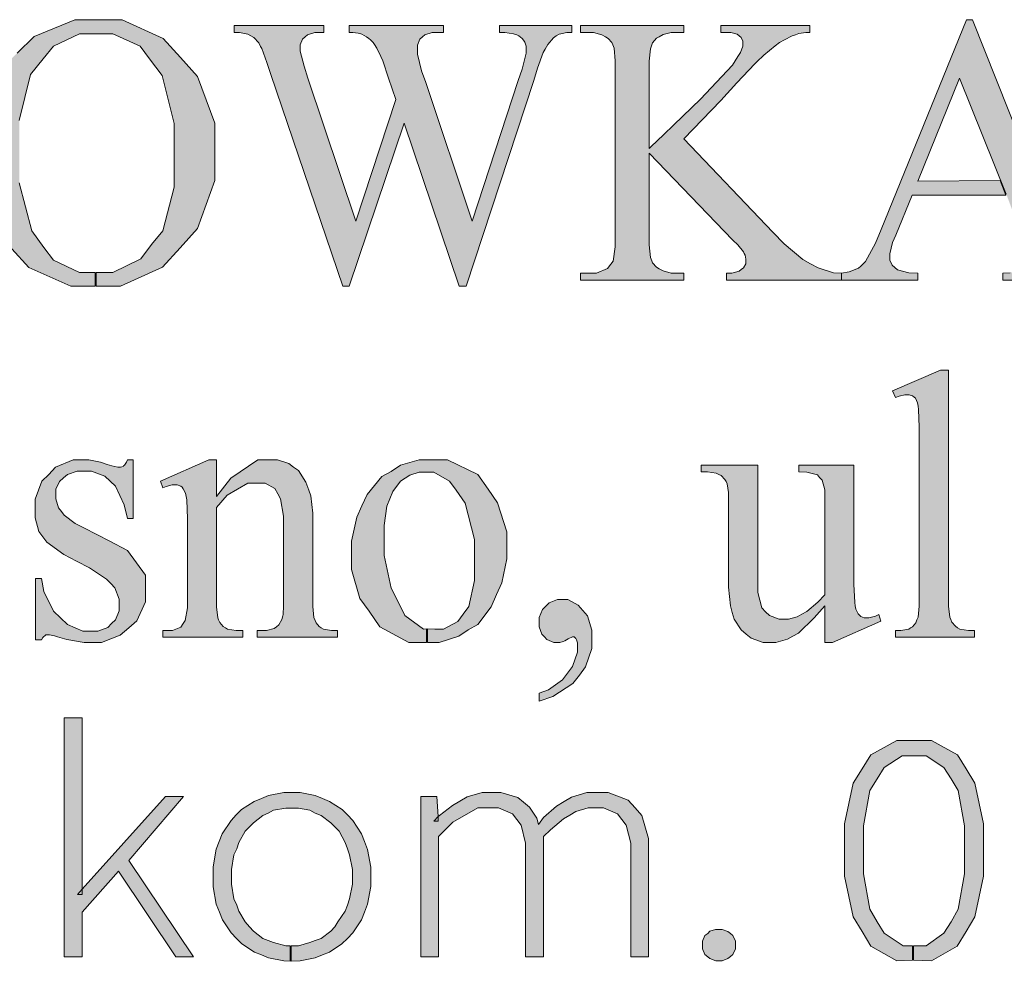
# Model space of a CAD drawing. Header units: metres. Extents: x 7555073 to 7555217, y 5506384 to 5506588.
# Tile 9 of 32: x 7555148.33 to 7555153.05, y 5506388.5 to 5506393.02. Entities that reach past the tile are written whole.
import ezdxf

# ---------------------------------------------------------------- set-up
doc = ezdxf.new("R2010")
doc.units = ezdxf.units.M
doc.header["$LTSCALE"] = 2
doc.header["$MEASUREMENT"] = 0
doc.layers.add('Pieczątka na wyrysie', color=7, linetype='CONTINUOUS')

msp = doc.modelspace()

# ---------------------------------------------------------------- hatches: boundary and pattern name
at = {"layer": 'Pieczątka na wyrysie', "linetype": 'Continuous', "lineweight": 13}
for points in [[(7555148.692, 5506391.744), (7555148.575, 5506391.744), (7555148.373, 5506391.833), (7555148.292, 5506391.923), (7555148.21, 5506392.013), (7555148.129, 5506392.245), (7555148.129, 5506392.387), (7555148.129, 5506392.533), (7555148.223, 5506392.77), (7555148.318, 5506392.862), (7555148.399, 5506392.942), (7555148.594, 5506393.021), (7555148.709, 5506393.021), (7555148.821, 5506393.021), (7555149.017, 5506392.931), (7555149.101, 5506392.841), (7555149.183, 5506392.75), (7555149.266, 5506392.525), (7555149.266, 5506392.39), (7555149.266, 5506392.25), (7555149.183, 5506392.02), (7555149.099, 5506391.927), (7555149.015, 5506391.835), (7555148.813, 5506391.744), (7555148.696, 5506391.744), (7555148.696, 5506391.809), (7555148.776, 5506391.809), (7555148.911, 5506391.875), (7555148.961, 5506391.944), (7555149.016, 5506392.009), (7555149.071, 5506392.219), (7555149.071, 5506392.364), (7555149.071, 5506392.524), (7555149.012, 5506392.754), (7555148.952, 5506392.835), (7555148.907, 5506392.895), (7555148.776, 5506392.954), (7555148.692, 5506392.954), (7555148.616, 5506392.954), (7555148.491, 5506392.895), (7555148.442, 5506392.835), (7555148.381, 5506392.759), (7555148.327, 5506392.539), (7555148.327, 5506392.389), (7555148.327, 5506392.239), (7555148.387, 5506392.009), (7555148.446, 5506391.929), (7555148.491, 5506391.869), (7555148.616, 5506391.809), (7555148.692, 5506391.809)], [(7555153.031, 5506392.25), (7555152.636, 5506392.248), (7555152.837, 5506392.742), (7555153.061, 5506392.185), (7555153.129, 5506392.005), (7555153.146, 5506391.963), (7555153.163, 5506391.9), (7555153.163, 5506391.88), (7555153.163, 5506391.866), (7555153.151, 5506391.84), (7555153.139, 5506391.83), (7555153.127, 5506391.819), (7555153.079, 5506391.808), (7555153.045, 5506391.806), (7555153.045, 5506391.772), (7555153.503, 5506391.772), (7555153.503, 5506391.806), (7555153.468, 5506391.808), (7555153.412, 5506391.828), (7555153.392, 5506391.846), (7555153.372, 5506391.865), (7555153.328, 5506391.944), (7555153.303, 5506392.005), (7555152.899, 5506393.022), (7555152.87, 5506393.022), (7555152.461, 5506392.016), (7555152.434, 5506391.95), (7555152.386, 5506391.862), (7555152.364, 5506391.84), (7555152.353, 5506391.83), (7555152.307, 5506391.812), (7555152.27, 5506391.806), (7555152.27, 5506391.772), (7555152.636, 5506391.772), (7555152.636, 5506391.806), (7555152.594, 5506391.808), (7555152.539, 5506391.822), (7555152.526, 5506391.833), (7555152.514, 5506391.844), (7555152.502, 5506391.868), (7555152.502, 5506391.882), (7555152.502, 5506391.899), (7555152.516, 5506391.953), (7555152.531, 5506391.989), (7555152.609, 5506392.181), (7555153.059, 5506392.181)], [(7555150.977, 5506392.994), (7555150.977, 5506392.961), (7555150.953, 5506392.961), (7555150.917, 5506392.953), (7555150.903, 5506392.944), (7555150.889, 5506392.935), (7555150.862, 5506392.903), (7555150.849, 5506392.88), (7555150.84, 5506392.864), (7555150.813, 5506392.789), (7555150.795, 5506392.73), (7555150.471, 5506391.744), (7555150.437, 5506391.744), (7555150.173, 5506392.525), (7555149.909, 5506391.744), (7555149.879, 5506391.744), (7555149.534, 5506392.759), (7555149.514, 5506392.816), (7555149.49, 5506392.883), (7555149.485, 5506392.893), (7555149.477, 5506392.911), (7555149.453, 5506392.936), (7555149.438, 5506392.944), (7555149.424, 5506392.953), (7555149.383, 5506392.961), (7555149.358, 5506392.961), (7555149.358, 5506392.994), (7555149.788, 5506392.994), (7555149.788, 5506392.961), (7555149.767, 5506392.961), (7555149.745, 5506392.961), (7555149.71, 5506392.95), (7555149.698, 5506392.94), (7555149.686, 5506392.928), (7555149.674, 5506392.902), (7555149.674, 5506392.887), (7555149.674, 5506392.871), (7555149.693, 5506392.799), (7555149.712, 5506392.742), (7555149.941, 5506392.056), (7555150.133, 5506392.639), (7555150.099, 5506392.742), (7555150.071, 5506392.824), (7555150.062, 5506392.846), (7555150.042, 5506392.886), (7555150.031, 5506392.903), (7555150.025, 5506392.912), (7555150.012, 5506392.926), (7555150.004, 5506392.932), (7555149.993, 5506392.94), (7555149.971, 5506392.952), (7555149.961, 5506392.955), (7555149.953, 5506392.958), (7555149.927, 5506392.961), (7555149.909, 5506392.961), (7555149.909, 5506392.994), (7555150.362, 5506392.994), (7555150.362, 5506392.961), (7555150.331, 5506392.961), (7555150.307, 5506392.961), (7555150.272, 5506392.95), (7555150.261, 5506392.94), (7555150.249, 5506392.928), (7555150.238, 5506392.899), (7555150.238, 5506392.88), (7555150.238, 5506392.857), (7555150.257, 5506392.777), (7555150.277, 5506392.721), (7555150.499, 5506392.056), (7555150.72, 5506392.73), (7555150.739, 5506392.785), (7555150.758, 5506392.862), (7555150.758, 5506392.884), (7555150.758, 5506392.895), (7555150.752, 5506392.914), (7555150.746, 5506392.923), (7555150.739, 5506392.932), (7555150.724, 5506392.944), (7555150.714, 5506392.949), (7555150.698, 5506392.954), (7555150.656, 5506392.961), (7555150.63, 5506392.961), (7555150.63, 5506392.994)], [(7555151.514, 5506392.45), (7555151.942, 5506392.002), (7555151.995, 5506391.946), (7555152.085, 5506391.871), (7555152.122, 5506391.851), (7555152.159, 5506391.831), (7555152.233, 5506391.808), (7555152.271, 5506391.806), (7555152.271, 5506391.772), (7555151.719, 5506391.772), (7555151.719, 5506391.806), (7555151.744, 5506391.806), (7555151.78, 5506391.815), (7555151.79, 5506391.823), (7555151.801, 5506391.832), (7555151.812, 5506391.851), (7555151.812, 5506391.862), (7555151.812, 5506391.873), (7555151.808, 5506391.893), (7555151.804, 5506391.901), (7555151.8, 5506391.909), (7555151.773, 5506391.942), (7555151.75, 5506391.965), (7555151.349, 5506392.382), (7555151.349, 5506391.989), (7555151.349, 5506391.942), (7555151.355, 5506391.881), (7555151.361, 5506391.866), (7555151.365, 5506391.855), (7555151.383, 5506391.835), (7555151.397, 5506391.827), (7555151.415, 5506391.817), (7555151.454, 5506391.806), (7555151.474, 5506391.806), (7555151.514, 5506391.806), (7555151.514, 5506391.772), (7555151.019, 5506391.772), (7555151.019, 5506391.806), (7555151.06, 5506391.806), (7555151.096, 5506391.806), (7555151.148, 5506391.828), (7555151.165, 5506391.849), (7555151.175, 5506391.864), (7555151.185, 5506391.933), (7555151.185, 5506391.989), (7555151.185, 5506392.778), (7555151.185, 5506392.824), (7555151.18, 5506392.886), (7555151.174, 5506392.902), (7555151.17, 5506392.913), (7555151.152, 5506392.931), (7555151.139, 5506392.94), (7555151.121, 5506392.95), (7555151.081, 5506392.961), (7555151.06, 5506392.961), (7555151.019, 5506392.961), (7555151.019, 5506392.994), (7555151.514, 5506392.994), (7555151.514, 5506392.961), (7555151.474, 5506392.961), (7555151.454, 5506392.961), (7555151.416, 5506392.951), (7555151.397, 5506392.94), (7555151.383, 5506392.933), (7555151.365, 5506392.911), (7555151.36, 5506392.897), (7555151.355, 5506392.882), (7555151.349, 5506392.823), (7555151.349, 5506392.778), (7555151.349, 5506392.404), (7555151.358, 5506392.413), (7555151.417, 5506392.47), (7555151.467, 5506392.518), (7555151.594, 5506392.641), (7555151.748, 5506392.804), (7555151.774, 5506392.846), (7555151.786, 5506392.864), (7555151.798, 5506392.895), (7555151.798, 5506392.908), (7555151.798, 5506392.919), (7555151.789, 5506392.937), (7555151.78, 5506392.945), (7555151.771, 5506392.953), (7555151.74, 5506392.961), (7555151.719, 5506392.961), (7555151.692, 5506392.961), (7555151.692, 5506392.994), (7555152.119, 5506392.994), (7555152.119, 5506392.961), (7555152.099, 5506392.96), (7555152.066, 5506392.955), (7555152.05, 5506392.95), (7555152.034, 5506392.945), (7555151.997, 5506392.926), (7555151.974, 5506392.912), (7555151.952, 5506392.897), (7555151.898, 5506392.852), (7555151.865, 5506392.82), (7555151.855, 5506392.811), (7555151.769, 5506392.719), (7555151.692, 5506392.635)], [(7555152.784, 5506391.341), (7555152.784, 5506390.246), (7555152.784, 5506390.208), (7555152.79, 5506390.156), (7555152.795, 5506390.144), (7555152.8, 5506390.132), (7555152.817, 5506390.112), (7555152.827, 5506390.105), (7555152.838, 5506390.099), (7555152.88, 5506390.092), (7555152.909, 5506390.092), (7555152.909, 5506390.06), (7555152.53, 5506390.06), (7555152.53, 5506390.092), (7555152.556, 5506390.092), (7555152.593, 5506390.098), (7555152.602, 5506390.105), (7555152.612, 5506390.11), (7555152.627, 5506390.129), (7555152.632, 5506390.143), (7555152.638, 5506390.156), (7555152.643, 5506390.208), (7555152.643, 5506390.246), (7555152.643, 5506390.996), (7555152.643, 5506391.067), (7555152.64, 5506391.152), (7555152.638, 5506391.168), (7555152.635, 5506391.184), (7555152.625, 5506391.206), (7555152.619, 5506391.212), (7555152.612, 5506391.218), (7555152.595, 5506391.223), (7555152.585, 5506391.223), (7555152.574, 5506391.223), (7555152.547, 5506391.216), (7555152.53, 5506391.21), (7555152.515, 5506391.241), (7555152.746, 5506391.341)], [(7555148.874, 5506390.91), (7555148.874, 5506390.629), (7555148.846, 5506390.629), (7555148.83, 5506390.695), (7555148.789, 5506390.785), (7555148.764, 5506390.809), (7555148.738, 5506390.833), (7555148.674, 5506390.857), (7555148.635, 5506390.857), (7555148.605, 5506390.857), (7555148.558, 5506390.84), (7555148.539, 5506390.824), (7555148.521, 5506390.807), (7555148.503, 5506390.77), (7555148.503, 5506390.75), (7555148.503, 5506390.724), (7555148.516, 5506390.681), (7555148.53, 5506390.663), (7555148.543, 5506390.645), (7555148.596, 5506390.605), (7555148.637, 5506390.585), (7555148.761, 5506390.52), (7555148.846, 5506390.476), (7555148.933, 5506390.358), (7555148.933, 5506390.286), (7555148.933, 5506390.229), (7555148.892, 5506390.138), (7555148.853, 5506390.104), (7555148.812, 5506390.069), (7555148.722, 5506390.035), (7555148.673, 5506390.035), (7555148.638, 5506390.035), (7555148.556, 5506390.049), (7555148.511, 5506390.062), (7555148.496, 5506390.067), (7555148.473, 5506390.071), (7555148.464, 5506390.071), (7555148.455, 5506390.071), (7555148.44, 5506390.059), (7555148.434, 5506390.047), (7555148.406, 5506390.047), (7555148.406, 5506390.342), (7555148.434, 5506390.342), (7555148.446, 5506390.279), (7555148.491, 5506390.184), (7555148.525, 5506390.152), (7555148.559, 5506390.12), (7555148.633, 5506390.088), (7555148.675, 5506390.088), (7555148.704, 5506390.088), (7555148.752, 5506390.106), (7555148.77, 5506390.125), (7555148.789, 5506390.143), (7555148.807, 5506390.187), (7555148.807, 5506390.212), (7555148.807, 5506390.243), (7555148.786, 5506390.296), (7555148.766, 5506390.317), (7555148.746, 5506390.338), (7555148.664, 5506390.392), (7555148.602, 5506390.424), (7555148.541, 5506390.456), (7555148.46, 5506390.515), (7555148.441, 5506390.541), (7555148.422, 5506390.567), (7555148.403, 5506390.632), (7555148.403, 5506390.671), (7555148.403, 5506390.722), (7555148.435, 5506390.808), (7555148.469, 5506390.841), (7555148.502, 5506390.876), (7555148.586, 5506390.91), (7555148.639, 5506390.91), (7555148.661, 5506390.91), (7555148.717, 5506390.899), (7555148.749, 5506390.889), (7555148.771, 5506390.882), (7555148.8, 5506390.876), (7555148.807, 5506390.876), (7555148.813, 5506390.876), (7555148.825, 5506390.879), (7555148.828, 5506390.882), (7555148.832, 5506390.885), (7555148.841, 5506390.899), (7555148.846, 5506390.91)], [(7555149.273, 5506390.735), (7555149.342, 5506390.822), (7555149.472, 5506390.91), (7555149.534, 5506390.91), (7555149.566, 5506390.91), (7555149.62, 5506390.893), (7555149.643, 5506390.876), (7555149.666, 5506390.859), (7555149.702, 5506390.803), (7555149.716, 5506390.765), (7555149.726, 5506390.738), (7555149.735, 5506390.655), (7555149.735, 5506390.599), (7555149.735, 5506390.246), (7555149.735, 5506390.207), (7555149.74, 5506390.154), (7555149.746, 5506390.14), (7555149.751, 5506390.129), (7555149.766, 5506390.111), (7555149.776, 5506390.105), (7555149.787, 5506390.099), (7555149.825, 5506390.092), (7555149.853, 5506390.092), (7555149.853, 5506390.06), (7555149.469, 5506390.06), (7555149.469, 5506390.092), (7555149.486, 5506390.092), (7555149.513, 5506390.092), (7555149.55, 5506390.101), (7555149.561, 5506390.11), (7555149.572, 5506390.119), (7555149.587, 5506390.145), (7555149.592, 5506390.162), (7555149.593, 5506390.169), (7555149.595, 5506390.211), (7555149.595, 5506390.246), (7555149.595, 5506390.585), (7555149.595, 5506390.641), (7555149.581, 5506390.723), (7555149.568, 5506390.748), (7555149.553, 5506390.773), (7555149.507, 5506390.799), (7555149.474, 5506390.799), (7555149.424, 5506390.799), (7555149.324, 5506390.741), (7555149.273, 5506390.682), (7555149.273, 5506390.246), (7555149.273, 5506390.205), (7555149.279, 5506390.153), (7555149.283, 5506390.143), (7555149.289, 5506390.13), (7555149.306, 5506390.111), (7555149.316, 5506390.105), (7555149.326, 5506390.098), (7555149.368, 5506390.092), (7555149.4, 5506390.092), (7555149.4, 5506390.06), (7555149.016, 5506390.06), (7555149.016, 5506390.092), (7555149.033, 5506390.092), (7555149.063, 5506390.092), (7555149.103, 5506390.108), (7555149.113, 5506390.125), (7555149.123, 5506390.14), (7555149.134, 5506390.201), (7555149.134, 5506390.246), (7555149.134, 5506390.553), (7555149.134, 5506390.627), (7555149.131, 5506390.718), (7555149.128, 5506390.734), (7555149.124, 5506390.75), (7555149.114, 5506390.772), (7555149.108, 5506390.779), (7555149.102, 5506390.784), (7555149.084, 5506390.79), (7555149.073, 5506390.79), (7555149.061, 5506390.79), (7555149.032, 5506390.783), (7555149.016, 5506390.777), (7555149.004, 5506390.809), (7555149.237, 5506390.91), (7555149.273, 5506390.91)], [(7555150.281, 5506390.1), (7555150.266, 5506390.099), (7555150.177, 5506390.164), (7555150.144, 5506390.23), (7555150.111, 5506390.295), (7555150.077, 5506390.451), (7555150.077, 5506390.54), (7555150.077, 5506390.596), (7555150.09, 5506390.688), (7555150.104, 5506390.723), (7555150.119, 5506390.759), (7555150.156, 5506390.809), (7555150.178, 5506390.823), (7555150.201, 5506390.837), (7555150.246, 5506390.851), (7555150.268, 5506390.851), (7555150.315, 5506390.851), (7555150.391, 5506390.808), (7555150.422, 5506390.765), (7555150.466, 5506390.702), (7555150.511, 5506390.529), (7555150.511, 5506390.419), (7555150.511, 5506390.331), (7555150.483, 5506390.207), (7555150.457, 5506390.171), (7555150.431, 5506390.135), (7555150.362, 5506390.099), (7555150.321, 5506390.099), (7555150.286, 5506390.1), (7555150.286, 5506390.035), (7555150.341, 5506390.035), (7555150.436, 5506390.065), (7555150.481, 5506390.095), (7555150.526, 5506390.12), (7555150.591, 5506390.205), (7555150.616, 5506390.265), (7555150.641, 5506390.32), (7555150.666, 5506390.435), (7555150.666, 5506390.49), (7555150.666, 5506390.565), (7555150.621, 5506390.705), (7555150.576, 5506390.77), (7555150.526, 5506390.84), (7555150.381, 5506390.91), (7555150.296, 5506390.91), (7555150.246, 5506390.91), (7555150.156, 5506390.885), (7555150.111, 5506390.855), (7555150.066, 5506390.83), (7555149.996, 5506390.745), (7555149.971, 5506390.69), (7555149.946, 5506390.635), (7555149.921, 5506390.52), (7555149.921, 5506390.465), (7555149.921, 5506390.385), (7555149.961, 5506390.245), (7555150.006, 5506390.185), (7555150.056, 5506390.11), (7555150.196, 5506390.035), (7555150.281, 5506390.035)], [(7555152.33, 5506390.885), (7555152.33, 5506390.385), (7555152.33, 5506390.314), (7555152.334, 5506390.226), (7555152.336, 5506390.21), (7555152.34, 5506390.194), (7555152.35, 5506390.172), (7555152.357, 5506390.165), (7555152.364, 5506390.159), (7555152.38, 5506390.153), (7555152.389, 5506390.153), (7555152.402, 5506390.153), (7555152.433, 5506390.161), (7555152.449, 5506390.168), (7555152.46, 5506390.137), (7555152.228, 5506390.035), (7555152.191, 5506390.035), (7555152.191, 5506390.21), (7555152.14, 5506390.152), (7555152.064, 5506390.079), (7555152.038, 5506390.065), (7555152.012, 5506390.05), (7555151.956, 5506390.035), (7555151.927, 5506390.035), (7555151.895, 5506390.035), (7555151.838, 5506390.055), (7555151.814, 5506390.075), (7555151.79, 5506390.095), (7555151.756, 5506390.146), (7555151.747, 5506390.178), (7555151.738, 5506390.21), (7555151.729, 5506390.299), (7555151.729, 5506390.356), (7555151.729, 5506390.725), (7555151.729, 5506390.754), (7555151.723, 5506390.795), (7555151.717, 5506390.806), (7555151.711, 5506390.817), (7555151.693, 5506390.835), (7555151.682, 5506390.841), (7555151.67, 5506390.847), (7555151.628, 5506390.853), (7555151.597, 5506390.853), (7555151.597, 5506390.885), (7555151.87, 5506390.885), (7555151.87, 5506390.333), (7555151.87, 5506390.275), (7555151.889, 5506390.2), (7555151.907, 5506390.182), (7555151.926, 5506390.164), (7555151.971, 5506390.146), (7555151.998, 5506390.146), (7555152.016, 5506390.146), (7555152.058, 5506390.158), (7555152.081, 5506390.17), (7555152.104, 5506390.183), (7555152.158, 5506390.228), (7555152.191, 5506390.263), (7555152.191, 5506390.73), (7555152.191, 5506390.766), (7555152.178, 5506390.813), (7555152.166, 5506390.826), (7555152.155, 5506390.838), (7555152.104, 5506390.851), (7555152.066, 5506390.853), (7555152.066, 5506390.885)], [(7555150.821, 5506389.753), (7555150.821, 5506389.792), (7555150.865, 5506389.808), (7555150.933, 5506389.855), (7555150.956, 5506389.887), (7555150.98, 5506389.92), (7555151.005, 5506389.988), (7555151.005, 5506390.024), (7555151.005, 5506390.032), (7555151, 5506390.047), (7555150.997, 5506390.053), (7555150.994, 5506390.057), (7555150.988, 5506390.061), (7555150.985, 5506390.061), (7555150.98, 5506390.061), (7555150.96, 5506390.052), (7555150.944, 5506390.043), (7555150.936, 5506390.039), (7555150.92, 5506390.035), (7555150.912, 5506390.035), (7555150.891, 5506390.035), (7555150.858, 5506390.048), (7555150.846, 5506390.061), (7555150.834, 5506390.074), (7555150.821, 5506390.11), (7555150.821, 5506390.133), (7555150.821, 5506390.155), (7555150.837, 5506390.193), (7555150.853, 5506390.209), (7555150.869, 5506390.224), (7555150.908, 5506390.241), (7555150.931, 5506390.241), (7555150.959, 5506390.241), (7555151.008, 5506390.214), (7555151.031, 5506390.188), (7555151.052, 5506390.163), (7555151.074, 5506390.094), (7555151.074, 5506390.051), (7555151.074, 5506390.005), (7555151.043, 5506389.918), (7555151.014, 5506389.878), (7555150.983, 5506389.838), (7555150.887, 5506389.776)], [(7555148.543, 5506389.673), (7555148.629, 5506389.673), (7555148.629, 5506388.851), (7555148.629, 5506388.826), (7555148.606, 5506388.826), (7555148.629, 5506388.851), (7555149.028, 5506389.296), (7555149.115, 5506389.296), (7555148.853, 5506388.989), (7555149.163, 5506388.527), (7555149.078, 5506388.527), (7555148.803, 5506388.938), (7555148.629, 5506388.741), (7555148.629, 5506388.527), (7555148.543, 5506388.527)], [(7555152.616, 5506388.51), (7555152.616, 5506388.58), (7555152.676, 5506388.58), (7555152.761, 5506388.64), (7555152.796, 5506388.695), (7555152.831, 5506388.755), (7555152.861, 5506388.925), (7555152.861, 5506389.04), (7555152.861, 5506389.155), (7555152.831, 5506389.325), (7555152.796, 5506389.38), (7555152.761, 5506389.435), (7555152.676, 5506389.49), (7555152.621, 5506389.49), (7555152.561, 5506389.49), (7555152.476, 5506389.435), (7555152.441, 5506389.38), (7555152.406, 5506389.325), (7555152.376, 5506389.155), (7555152.376, 5506389.04), (7555152.376, 5506388.925), (7555152.406, 5506388.755), (7555152.441, 5506388.695), (7555152.476, 5506388.64), (7555152.566, 5506388.58), (7555152.611, 5506388.58), (7555152.611, 5506388.51), (7555152.536, 5506388.508), (7555152.411, 5506388.578), (7555152.37, 5506388.648), (7555152.327, 5506388.719), (7555152.285, 5506388.914), (7555152.285, 5506389.04), (7555152.285, 5506389.165), (7555152.327, 5506389.359), (7555152.37, 5506389.428), (7555152.411, 5506389.496), (7555152.536, 5506389.565), (7555152.619, 5506389.565), (7555152.702, 5506389.565), (7555152.827, 5506389.496), (7555152.869, 5506389.428), (7555152.91, 5506389.359), (7555152.952, 5506389.165), (7555152.952, 5506389.04), (7555152.952, 5506388.914), (7555152.91, 5506388.719), (7555152.869, 5506388.648), (7555152.826, 5506388.578), (7555152.702, 5506388.508)], [(7555149.626, 5506388.505), (7555149.626, 5506388.58), (7555149.606, 5506388.58), (7555149.546, 5506388.595), (7555149.521, 5506388.605), (7555149.496, 5506388.615), (7555149.451, 5506388.65), (7555149.431, 5506388.67), (7555149.411, 5506388.695), (7555149.381, 5506388.745), (7555149.371, 5506388.775), (7555149.356, 5506388.805), (7555149.346, 5506388.875), (7555149.346, 5506388.91), (7555149.346, 5506388.945), (7555149.356, 5506389.015), (7555149.371, 5506389.045), (7555149.381, 5506389.075), (7555149.411, 5506389.13), (7555149.431, 5506389.15), (7555149.451, 5506389.17), (7555149.496, 5506389.205), (7555149.521, 5506389.215), (7555149.546, 5506389.23), (7555149.606, 5506389.24), (7555149.636, 5506389.24), (7555149.666, 5506389.24), (7555149.721, 5506389.23), (7555149.746, 5506389.215), (7555149.776, 5506389.205), (7555149.821, 5506389.17), (7555149.841, 5506389.15), (7555149.861, 5506389.13), (7555149.891, 5506389.075), (7555149.901, 5506389.045), (7555149.911, 5506389.015), (7555149.926, 5506388.945), (7555149.926, 5506388.91), (7555149.926, 5506388.875), (7555149.911, 5506388.805), (7555149.901, 5506388.775), (7555149.891, 5506388.745), (7555149.856, 5506388.695), (7555149.841, 5506388.67), (7555149.821, 5506388.65), (7555149.776, 5506388.615), (7555149.746, 5506388.605), (7555149.721, 5506388.595), (7555149.666, 5506388.58), (7555149.631, 5506388.58), (7555149.631, 5506388.505), (7555149.674, 5506388.508), (7555149.746, 5506388.522), (7555149.781, 5506388.536), (7555149.815, 5506388.549), (7555149.875, 5506388.589), (7555149.901, 5506388.615), (7555149.927, 5506388.641), (7555149.968, 5506388.704), (7555149.983, 5506388.741), (7555149.998, 5506388.779), (7555150.013, 5506388.864), (7555150.013, 5506388.911), (7555150.013, 5506388.957), (7555149.998, 5506389.042), (7555149.983, 5506389.08), (7555149.969, 5506389.117), (7555149.927, 5506389.181), (7555149.901, 5506389.207), (7555149.876, 5506389.233), (7555149.816, 5506389.272), (7555149.781, 5506389.286), (7555149.746, 5506389.3), (7555149.674, 5506389.315), (7555149.635, 5506389.315), (7555149.596, 5506389.315), (7555149.523, 5506389.3), (7555149.489, 5506389.286), (7555149.454, 5506389.272), (7555149.394, 5506389.233), (7555149.368, 5506389.207), (7555149.343, 5506389.181), (7555149.301, 5506389.117), (7555149.286, 5506389.08), (7555149.272, 5506389.043), (7555149.257, 5506388.958), (7555149.257, 5506388.911), (7555149.257, 5506388.863), (7555149.272, 5506388.779), (7555149.287, 5506388.741), (7555149.302, 5506388.704), (7555149.343, 5506388.641), (7555149.369, 5506388.615), (7555149.395, 5506388.589), (7555149.455, 5506388.549), (7555149.489, 5506388.536), (7555149.523, 5506388.522), (7555149.596, 5506388.508)], [(7555150.253, 5506389.296), (7555150.33, 5506389.296), (7555150.336, 5506389.199), (7555150.337, 5506389.178), (7555150.316, 5506389.178), (7555150.336, 5506389.199), (7555150.343, 5506389.205), (7555150.405, 5506389.253), (7555150.44, 5506389.273), (7555150.476, 5506389.294), (7555150.548, 5506389.315), (7555150.583, 5506389.315), (7555150.637, 5506389.315), (7555150.719, 5506389.291), (7555150.746, 5506389.268), (7555150.775, 5506389.245), (7555150.809, 5506389.192), (7555150.817, 5506389.161), (7555150.842, 5506389.195), (7555150.904, 5506389.25), (7555150.94, 5506389.271), (7555150.976, 5506389.293), (7555151.049, 5506389.315), (7555151.087, 5506389.315), (7555151.151, 5506389.315), (7555151.248, 5506389.278), (7555151.281, 5506389.241), (7555151.313, 5506389.205), (7555151.345, 5506389.094), (7555151.345, 5506389.018), (7555151.345, 5506388.527), (7555151.26, 5506388.527), (7555151.26, 5506389.012), (7555151.26, 5506389.071), (7555151.238, 5506389.158), (7555151.218, 5506389.186), (7555151.196, 5506389.213), (7555151.129, 5506389.241), (7555151.084, 5506389.241), (7555151.056, 5506389.241), (7555150.997, 5506389.223), (7555150.968, 5506389.206), (7555150.938, 5506389.188), (7555150.875, 5506389.136), (7555150.842, 5506389.103), (7555150.842, 5506388.527), (7555150.756, 5506388.527), (7555150.756, 5506389.012), (7555150.756, 5506389.071), (7555150.735, 5506389.158), (7555150.713, 5506389.186), (7555150.693, 5506389.213), (7555150.625, 5506389.241), (7555150.58, 5506389.241), (7555150.526, 5506389.241), (7555150.406, 5506389.172), (7555150.338, 5506389.103), (7555150.338, 5506388.527), (7555150.253, 5506388.527)], [(7555151.684, 5506388.508), (7555151.668, 5506388.508), (7555151.64, 5506388.518), (7555151.629, 5506388.527), (7555151.616, 5506388.538), (7555151.604, 5506388.565), (7555151.604, 5506388.582), (7555151.604, 5506388.601), (7555151.616, 5506388.629), (7555151.629, 5506388.639), (7555151.64, 5506388.649), (7555151.667, 5506388.658), (7555151.684, 5506388.658), (7555151.699, 5506388.658), (7555151.726, 5506388.648), (7555151.738, 5506388.639), (7555151.75, 5506388.629), (7555151.762, 5506388.601), (7555151.762, 5506388.582), (7555151.762, 5506388.565), (7555151.75, 5506388.538), (7555151.738, 5506388.528), (7555151.726, 5506388.518), (7555151.699, 5506388.508)]]:
    msp.add_hatch(color=7, dxfattribs=at).paths.add_polyline_path(points)

# ---------------------------------------------------------------- linework, layer by layer
at = {"layer": 'Pieczątka na wyrysie', "color": 7, "linetype": 'Continuous', "lineweight": 13, "flags": 128}
for points in [[(7555148.318, 5506392.862), (7555148.399, 5506392.942), (7555148.594, 5506393.021), (7555148.709, 5506393.021), (7555148.821, 5506393.021), (7555149.017, 5506392.931), (7555149.101, 5506392.841), (7555149.183, 5506392.75), (7555149.266, 5506392.525), (7555149.266, 5506392.39), (7555149.266, 5506392.25), (7555149.183, 5506392.02), (7555149.099, 5506391.927), (7555149.015, 5506391.835), (7555148.813, 5506391.744), (7555148.696, 5506391.744), (7555148.696, 5506391.809), (7555148.776, 5506391.809), (7555148.911, 5506391.875), (7555148.961, 5506391.944), (7555149.016, 5506392.009), (7555149.071, 5506392.219), (7555149.071, 5506392.364), (7555149.071, 5506392.524), (7555149.012, 5506392.754), (7555148.952, 5506392.835), (7555148.907, 5506392.895), (7555148.776, 5506392.954), (7555148.692, 5506392.954), (7555148.616, 5506392.954), (7555148.491, 5506392.895), (7555148.442, 5506392.835), (7555148.381, 5506392.759), (7555148.327, 5506392.539)], [(7555153.303, 5506392.005), (7555152.899, 5506393.022), (7555152.87, 5506393.022), (7555152.461, 5506392.016), (7555152.434, 5506391.95), (7555152.386, 5506391.862), (7555152.364, 5506391.84), (7555152.353, 5506391.83), (7555152.307, 5506391.812), (7555152.27, 5506391.806), (7555152.27, 5506391.772), (7555152.636, 5506391.772), (7555152.636, 5506391.806), (7555152.594, 5506391.808), (7555152.539, 5506391.822), (7555152.526, 5506391.833), (7555152.514, 5506391.844), (7555152.502, 5506391.868), (7555152.502, 5506391.882), (7555152.502, 5506391.899), (7555152.516, 5506391.953), (7555152.531, 5506391.989), (7555152.609, 5506392.181), (7555153.059, 5506392.181), (7555153.031, 5506392.25), (7555152.636, 5506392.248), (7555152.837, 5506392.742), (7555153.061, 5506392.185)], [(7555148.327, 5506392.239), (7555148.387, 5506392.009), (7555148.446, 5506391.929), (7555148.491, 5506391.869), (7555148.616, 5506391.809), (7555148.692, 5506391.809), (7555148.692, 5506391.744), (7555148.575, 5506391.744), (7555148.373, 5506391.833), (7555148.292, 5506391.923)], [(7555153.079, 5506391.808), (7555153.045, 5506391.806), (7555153.045, 5506391.772), (7555153.503, 5506391.772)]]:
    msp.add_lwpolyline(points, dxfattribs=at)
for points in [[(7555150.977, 5506392.994), (7555150.977, 5506392.961), (7555150.953, 5506392.961), (7555150.917, 5506392.953), (7555150.903, 5506392.944), (7555150.889, 5506392.935), (7555150.862, 5506392.903), (7555150.849, 5506392.88), (7555150.84, 5506392.864), (7555150.813, 5506392.789), (7555150.795, 5506392.73), (7555150.471, 5506391.744), (7555150.437, 5506391.744), (7555150.173, 5506392.525), (7555149.909, 5506391.744), (7555149.879, 5506391.744), (7555149.534, 5506392.759), (7555149.514, 5506392.816), (7555149.49, 5506392.883), (7555149.485, 5506392.893), (7555149.477, 5506392.911), (7555149.453, 5506392.936), (7555149.438, 5506392.944), (7555149.424, 5506392.953), (7555149.383, 5506392.961), (7555149.358, 5506392.961), (7555149.358, 5506392.994), (7555149.788, 5506392.994), (7555149.788, 5506392.961), (7555149.767, 5506392.961), (7555149.745, 5506392.961), (7555149.71, 5506392.95), (7555149.698, 5506392.94), (7555149.686, 5506392.928), (7555149.674, 5506392.902), (7555149.674, 5506392.887), (7555149.674, 5506392.871), (7555149.693, 5506392.799), (7555149.712, 5506392.742), (7555149.941, 5506392.056), (7555150.133, 5506392.639), (7555150.099, 5506392.742), (7555150.071, 5506392.824), (7555150.062, 5506392.846), (7555150.042, 5506392.886), (7555150.031, 5506392.903), (7555150.025, 5506392.912), (7555150.012, 5506392.926), (7555150.004, 5506392.932), (7555149.993, 5506392.94), (7555149.971, 5506392.952), (7555149.961, 5506392.955), (7555149.953, 5506392.958), (7555149.927, 5506392.961), (7555149.909, 5506392.961), (7555149.909, 5506392.994), (7555150.362, 5506392.994), (7555150.362, 5506392.961), (7555150.331, 5506392.961), (7555150.307, 5506392.961), (7555150.272, 5506392.95), (7555150.261, 5506392.94), (7555150.249, 5506392.928), (7555150.238, 5506392.899), (7555150.238, 5506392.88), (7555150.238, 5506392.857), (7555150.257, 5506392.777), (7555150.277, 5506392.721), (7555150.499, 5506392.056), (7555150.72, 5506392.73), (7555150.739, 5506392.785), (7555150.758, 5506392.862), (7555150.758, 5506392.884), (7555150.758, 5506392.895), (7555150.752, 5506392.914), (7555150.746, 5506392.923), (7555150.739, 5506392.932), (7555150.724, 5506392.944), (7555150.714, 5506392.949), (7555150.698, 5506392.954), (7555150.656, 5506392.961), (7555150.63, 5506392.961), (7555150.63, 5506392.994)], [(7555151.514, 5506392.45), (7555151.942, 5506392.002), (7555151.995, 5506391.946), (7555152.085, 5506391.871), (7555152.122, 5506391.851), (7555152.159, 5506391.831), (7555152.233, 5506391.808), (7555152.271, 5506391.806), (7555152.271, 5506391.772), (7555151.719, 5506391.772), (7555151.719, 5506391.806), (7555151.744, 5506391.806), (7555151.78, 5506391.815), (7555151.79, 5506391.823), (7555151.801, 5506391.832), (7555151.812, 5506391.851), (7555151.812, 5506391.862), (7555151.812, 5506391.873), (7555151.808, 5506391.893), (7555151.804, 5506391.901), (7555151.8, 5506391.909), (7555151.773, 5506391.942), (7555151.75, 5506391.965), (7555151.349, 5506392.382), (7555151.349, 5506391.989), (7555151.349, 5506391.942), (7555151.355, 5506391.881), (7555151.361, 5506391.866), (7555151.365, 5506391.855), (7555151.383, 5506391.835), (7555151.397, 5506391.827), (7555151.415, 5506391.817), (7555151.454, 5506391.806), (7555151.474, 5506391.806), (7555151.514, 5506391.806), (7555151.514, 5506391.772), (7555151.019, 5506391.772), (7555151.019, 5506391.806), (7555151.06, 5506391.806), (7555151.096, 5506391.806), (7555151.148, 5506391.828), (7555151.165, 5506391.849), (7555151.175, 5506391.864), (7555151.185, 5506391.933), (7555151.185, 5506391.989), (7555151.185, 5506392.778), (7555151.185, 5506392.824), (7555151.18, 5506392.886), (7555151.174, 5506392.902), (7555151.17, 5506392.913), (7555151.152, 5506392.931), (7555151.139, 5506392.94), (7555151.121, 5506392.95), (7555151.081, 5506392.961), (7555151.06, 5506392.961), (7555151.019, 5506392.961), (7555151.019, 5506392.994), (7555151.514, 5506392.994), (7555151.514, 5506392.961), (7555151.474, 5506392.961), (7555151.454, 5506392.961), (7555151.416, 5506392.951), (7555151.397, 5506392.94), (7555151.383, 5506392.933), (7555151.365, 5506392.911), (7555151.36, 5506392.897), (7555151.355, 5506392.882), (7555151.349, 5506392.823), (7555151.349, 5506392.778), (7555151.349, 5506392.404), (7555151.358, 5506392.413), (7555151.417, 5506392.47), (7555151.467, 5506392.518), (7555151.594, 5506392.641), (7555151.748, 5506392.804), (7555151.774, 5506392.846), (7555151.786, 5506392.864), (7555151.798, 5506392.895), (7555151.798, 5506392.908), (7555151.798, 5506392.919), (7555151.789, 5506392.937), (7555151.78, 5506392.945), (7555151.771, 5506392.953), (7555151.74, 5506392.961), (7555151.719, 5506392.961), (7555151.692, 5506392.961), (7555151.692, 5506392.994), (7555152.119, 5506392.994), (7555152.119, 5506392.961), (7555152.099, 5506392.96), (7555152.066, 5506392.955), (7555152.05, 5506392.95), (7555152.034, 5506392.945), (7555151.997, 5506392.926), (7555151.974, 5506392.912), (7555151.952, 5506392.897), (7555151.898, 5506392.852), (7555151.865, 5506392.82), (7555151.855, 5506392.811), (7555151.769, 5506392.719), (7555151.692, 5506392.635)], [(7555152.784, 5506391.341), (7555152.784, 5506390.246), (7555152.784, 5506390.208), (7555152.79, 5506390.156), (7555152.795, 5506390.144), (7555152.8, 5506390.132), (7555152.817, 5506390.112), (7555152.827, 5506390.105), (7555152.838, 5506390.099), (7555152.88, 5506390.092), (7555152.909, 5506390.092), (7555152.909, 5506390.06), (7555152.53, 5506390.06), (7555152.53, 5506390.092), (7555152.556, 5506390.092), (7555152.593, 5506390.098), (7555152.602, 5506390.105), (7555152.612, 5506390.11), (7555152.627, 5506390.129), (7555152.632, 5506390.143), (7555152.638, 5506390.156), (7555152.643, 5506390.208), (7555152.643, 5506390.246), (7555152.643, 5506390.996), (7555152.643, 5506391.067), (7555152.64, 5506391.152), (7555152.638, 5506391.168), (7555152.635, 5506391.184), (7555152.625, 5506391.206), (7555152.619, 5506391.212), (7555152.612, 5506391.218), (7555152.595, 5506391.223), (7555152.585, 5506391.223), (7555152.574, 5506391.223), (7555152.547, 5506391.216), (7555152.53, 5506391.21), (7555152.515, 5506391.241), (7555152.746, 5506391.341)], [(7555148.874, 5506390.91), (7555148.874, 5506390.629), (7555148.846, 5506390.629), (7555148.83, 5506390.695), (7555148.789, 5506390.785), (7555148.764, 5506390.809), (7555148.738, 5506390.833), (7555148.674, 5506390.857), (7555148.635, 5506390.857), (7555148.605, 5506390.857), (7555148.558, 5506390.84), (7555148.539, 5506390.824), (7555148.521, 5506390.807), (7555148.503, 5506390.77), (7555148.503, 5506390.75), (7555148.503, 5506390.724), (7555148.516, 5506390.681), (7555148.53, 5506390.663), (7555148.543, 5506390.645), (7555148.596, 5506390.605), (7555148.637, 5506390.585), (7555148.761, 5506390.52), (7555148.846, 5506390.476), (7555148.933, 5506390.358), (7555148.933, 5506390.286), (7555148.933, 5506390.229), (7555148.892, 5506390.138), (7555148.853, 5506390.104), (7555148.812, 5506390.069), (7555148.722, 5506390.035), (7555148.673, 5506390.035), (7555148.638, 5506390.035), (7555148.556, 5506390.049), (7555148.511, 5506390.062), (7555148.496, 5506390.067), (7555148.473, 5506390.071), (7555148.464, 5506390.071), (7555148.455, 5506390.071), (7555148.44, 5506390.059), (7555148.434, 5506390.047), (7555148.406, 5506390.047), (7555148.406, 5506390.342), (7555148.434, 5506390.342), (7555148.446, 5506390.279), (7555148.491, 5506390.184), (7555148.525, 5506390.152), (7555148.559, 5506390.12), (7555148.633, 5506390.088), (7555148.675, 5506390.088), (7555148.704, 5506390.088), (7555148.752, 5506390.106), (7555148.77, 5506390.125), (7555148.789, 5506390.143), (7555148.807, 5506390.187), (7555148.807, 5506390.212), (7555148.807, 5506390.243), (7555148.786, 5506390.296), (7555148.766, 5506390.317), (7555148.746, 5506390.338), (7555148.664, 5506390.392), (7555148.602, 5506390.424), (7555148.541, 5506390.456), (7555148.46, 5506390.515), (7555148.441, 5506390.541), (7555148.422, 5506390.567), (7555148.403, 5506390.632), (7555148.403, 5506390.671), (7555148.403, 5506390.722), (7555148.435, 5506390.808), (7555148.469, 5506390.841), (7555148.502, 5506390.876), (7555148.586, 5506390.91), (7555148.639, 5506390.91), (7555148.661, 5506390.91), (7555148.717, 5506390.899), (7555148.749, 5506390.889), (7555148.771, 5506390.882), (7555148.8, 5506390.876), (7555148.807, 5506390.876), (7555148.813, 5506390.876), (7555148.825, 5506390.879), (7555148.828, 5506390.882), (7555148.832, 5506390.885), (7555148.841, 5506390.899), (7555148.846, 5506390.91)], [(7555149.273, 5506390.735), (7555149.342, 5506390.822), (7555149.472, 5506390.91), (7555149.534, 5506390.91), (7555149.566, 5506390.91), (7555149.62, 5506390.893), (7555149.643, 5506390.876), (7555149.666, 5506390.859), (7555149.702, 5506390.803), (7555149.716, 5506390.765), (7555149.726, 5506390.738), (7555149.735, 5506390.655), (7555149.735, 5506390.599), (7555149.735, 5506390.246), (7555149.735, 5506390.207), (7555149.74, 5506390.154), (7555149.746, 5506390.14), (7555149.751, 5506390.129), (7555149.766, 5506390.111), (7555149.776, 5506390.105), (7555149.787, 5506390.099), (7555149.825, 5506390.092), (7555149.853, 5506390.092), (7555149.853, 5506390.06), (7555149.469, 5506390.06), (7555149.469, 5506390.092), (7555149.486, 5506390.092), (7555149.513, 5506390.092), (7555149.55, 5506390.101), (7555149.561, 5506390.11), (7555149.572, 5506390.119), (7555149.587, 5506390.145), (7555149.592, 5506390.162), (7555149.593, 5506390.169), (7555149.595, 5506390.211), (7555149.595, 5506390.246), (7555149.595, 5506390.585), (7555149.595, 5506390.641), (7555149.581, 5506390.723), (7555149.568, 5506390.748), (7555149.553, 5506390.773), (7555149.507, 5506390.799), (7555149.474, 5506390.799), (7555149.424, 5506390.799), (7555149.324, 5506390.741), (7555149.273, 5506390.682), (7555149.273, 5506390.246), (7555149.273, 5506390.205), (7555149.279, 5506390.153), (7555149.283, 5506390.143), (7555149.289, 5506390.13), (7555149.306, 5506390.111), (7555149.316, 5506390.105), (7555149.326, 5506390.098), (7555149.368, 5506390.092), (7555149.4, 5506390.092), (7555149.4, 5506390.06), (7555149.016, 5506390.06), (7555149.016, 5506390.092), (7555149.033, 5506390.092), (7555149.063, 5506390.092), (7555149.103, 5506390.108), (7555149.113, 5506390.125), (7555149.123, 5506390.14), (7555149.134, 5506390.201), (7555149.134, 5506390.246), (7555149.134, 5506390.553), (7555149.134, 5506390.627), (7555149.131, 5506390.718), (7555149.128, 5506390.734), (7555149.124, 5506390.75), (7555149.114, 5506390.772), (7555149.108, 5506390.779), (7555149.102, 5506390.784), (7555149.084, 5506390.79), (7555149.073, 5506390.79), (7555149.061, 5506390.79), (7555149.032, 5506390.783), (7555149.016, 5506390.777), (7555149.004, 5506390.809), (7555149.237, 5506390.91), (7555149.273, 5506390.91)], [(7555150.281, 5506390.1), (7555150.266, 5506390.099), (7555150.177, 5506390.164), (7555150.144, 5506390.23), (7555150.111, 5506390.295), (7555150.077, 5506390.451), (7555150.077, 5506390.54), (7555150.077, 5506390.596), (7555150.09, 5506390.688), (7555150.104, 5506390.723), (7555150.119, 5506390.759), (7555150.156, 5506390.809), (7555150.178, 5506390.823), (7555150.201, 5506390.837), (7555150.246, 5506390.851), (7555150.268, 5506390.851), (7555150.315, 5506390.851), (7555150.391, 5506390.808), (7555150.422, 5506390.765), (7555150.466, 5506390.702), (7555150.511, 5506390.529), (7555150.511, 5506390.419), (7555150.511, 5506390.331), (7555150.483, 5506390.207), (7555150.457, 5506390.171), (7555150.431, 5506390.135), (7555150.362, 5506390.099), (7555150.321, 5506390.099), (7555150.286, 5506390.1), (7555150.286, 5506390.035), (7555150.341, 5506390.035), (7555150.436, 5506390.065), (7555150.481, 5506390.095), (7555150.526, 5506390.12), (7555150.591, 5506390.205), (7555150.616, 5506390.265), (7555150.641, 5506390.32), (7555150.666, 5506390.435), (7555150.666, 5506390.49), (7555150.666, 5506390.565), (7555150.621, 5506390.705), (7555150.576, 5506390.77), (7555150.526, 5506390.84), (7555150.381, 5506390.91), (7555150.296, 5506390.91), (7555150.246, 5506390.91), (7555150.156, 5506390.885), (7555150.111, 5506390.855), (7555150.066, 5506390.83), (7555149.996, 5506390.745), (7555149.971, 5506390.69), (7555149.946, 5506390.635), (7555149.921, 5506390.52), (7555149.921, 5506390.465), (7555149.921, 5506390.385), (7555149.961, 5506390.245), (7555150.006, 5506390.185), (7555150.056, 5506390.11), (7555150.196, 5506390.035), (7555150.281, 5506390.035)], [(7555152.33, 5506390.885), (7555152.33, 5506390.385), (7555152.33, 5506390.314), (7555152.334, 5506390.226), (7555152.336, 5506390.21), (7555152.34, 5506390.194), (7555152.35, 5506390.172), (7555152.357, 5506390.165), (7555152.364, 5506390.159), (7555152.38, 5506390.153), (7555152.389, 5506390.153), (7555152.402, 5506390.153), (7555152.433, 5506390.161), (7555152.449, 5506390.168), (7555152.46, 5506390.137), (7555152.228, 5506390.035), (7555152.191, 5506390.035), (7555152.191, 5506390.21), (7555152.14, 5506390.152), (7555152.064, 5506390.079), (7555152.038, 5506390.065), (7555152.012, 5506390.05), (7555151.956, 5506390.035), (7555151.927, 5506390.035), (7555151.895, 5506390.035), (7555151.838, 5506390.055), (7555151.814, 5506390.075), (7555151.79, 5506390.095), (7555151.756, 5506390.146), (7555151.747, 5506390.178), (7555151.738, 5506390.21), (7555151.729, 5506390.299), (7555151.729, 5506390.356), (7555151.729, 5506390.725), (7555151.729, 5506390.754), (7555151.723, 5506390.795), (7555151.717, 5506390.806), (7555151.711, 5506390.817), (7555151.693, 5506390.835), (7555151.682, 5506390.841), (7555151.67, 5506390.847), (7555151.628, 5506390.853), (7555151.597, 5506390.853), (7555151.597, 5506390.885), (7555151.87, 5506390.885), (7555151.87, 5506390.333), (7555151.87, 5506390.275), (7555151.889, 5506390.2), (7555151.907, 5506390.182), (7555151.926, 5506390.164), (7555151.971, 5506390.146), (7555151.998, 5506390.146), (7555152.016, 5506390.146), (7555152.058, 5506390.158), (7555152.081, 5506390.17), (7555152.104, 5506390.183), (7555152.158, 5506390.228), (7555152.191, 5506390.263), (7555152.191, 5506390.73), (7555152.191, 5506390.766), (7555152.178, 5506390.813), (7555152.166, 5506390.826), (7555152.155, 5506390.838), (7555152.104, 5506390.851), (7555152.066, 5506390.853), (7555152.066, 5506390.885)], [(7555150.821, 5506389.753), (7555150.821, 5506389.792), (7555150.865, 5506389.808), (7555150.933, 5506389.855), (7555150.956, 5506389.887), (7555150.98, 5506389.92), (7555151.005, 5506389.988), (7555151.005, 5506390.024), (7555151.005, 5506390.032), (7555151, 5506390.047), (7555150.997, 5506390.053), (7555150.994, 5506390.057), (7555150.988, 5506390.061), (7555150.985, 5506390.061), (7555150.98, 5506390.061), (7555150.96, 5506390.052), (7555150.944, 5506390.043), (7555150.936, 5506390.039), (7555150.92, 5506390.035), (7555150.912, 5506390.035), (7555150.891, 5506390.035), (7555150.858, 5506390.048), (7555150.846, 5506390.061), (7555150.834, 5506390.074), (7555150.821, 5506390.11), (7555150.821, 5506390.133), (7555150.821, 5506390.155), (7555150.837, 5506390.193), (7555150.853, 5506390.209), (7555150.869, 5506390.224), (7555150.908, 5506390.241), (7555150.931, 5506390.241), (7555150.959, 5506390.241), (7555151.008, 5506390.214), (7555151.031, 5506390.188), (7555151.052, 5506390.163), (7555151.074, 5506390.094), (7555151.074, 5506390.051), (7555151.074, 5506390.005), (7555151.043, 5506389.918), (7555151.014, 5506389.878), (7555150.983, 5506389.838), (7555150.887, 5506389.776)], [(7555148.543, 5506389.673), (7555148.629, 5506389.673), (7555148.629, 5506388.851), (7555148.629, 5506388.826), (7555148.606, 5506388.826), (7555148.629, 5506388.851), (7555149.028, 5506389.296), (7555149.115, 5506389.296), (7555148.853, 5506388.989), (7555149.163, 5506388.527), (7555149.078, 5506388.527), (7555148.803, 5506388.938), (7555148.629, 5506388.741), (7555148.629, 5506388.527), (7555148.543, 5506388.527)], [(7555152.616, 5506388.51), (7555152.616, 5506388.58), (7555152.676, 5506388.58), (7555152.761, 5506388.64), (7555152.796, 5506388.695), (7555152.831, 5506388.755), (7555152.861, 5506388.925), (7555152.861, 5506389.04), (7555152.861, 5506389.155), (7555152.831, 5506389.325), (7555152.796, 5506389.38), (7555152.761, 5506389.435), (7555152.676, 5506389.49), (7555152.621, 5506389.49), (7555152.561, 5506389.49), (7555152.476, 5506389.435), (7555152.441, 5506389.38), (7555152.406, 5506389.325), (7555152.376, 5506389.155), (7555152.376, 5506389.04), (7555152.376, 5506388.925), (7555152.406, 5506388.755), (7555152.441, 5506388.695), (7555152.476, 5506388.64), (7555152.566, 5506388.58), (7555152.611, 5506388.58), (7555152.611, 5506388.51), (7555152.536, 5506388.508), (7555152.411, 5506388.578), (7555152.37, 5506388.648), (7555152.327, 5506388.719), (7555152.285, 5506388.914), (7555152.285, 5506389.04), (7555152.285, 5506389.165), (7555152.327, 5506389.359), (7555152.37, 5506389.428), (7555152.411, 5506389.496), (7555152.536, 5506389.565), (7555152.619, 5506389.565), (7555152.702, 5506389.565), (7555152.827, 5506389.496), (7555152.869, 5506389.428), (7555152.91, 5506389.359), (7555152.952, 5506389.165), (7555152.952, 5506389.04), (7555152.952, 5506388.914), (7555152.91, 5506388.719), (7555152.869, 5506388.648), (7555152.826, 5506388.578), (7555152.702, 5506388.508)], [(7555149.626, 5506388.505), (7555149.626, 5506388.58), (7555149.606, 5506388.58), (7555149.546, 5506388.595), (7555149.521, 5506388.605), (7555149.496, 5506388.615), (7555149.451, 5506388.65), (7555149.431, 5506388.67), (7555149.411, 5506388.695), (7555149.381, 5506388.745), (7555149.371, 5506388.775), (7555149.356, 5506388.805), (7555149.346, 5506388.875), (7555149.346, 5506388.91), (7555149.346, 5506388.945), (7555149.356, 5506389.015), (7555149.371, 5506389.045), (7555149.381, 5506389.075), (7555149.411, 5506389.13), (7555149.431, 5506389.15), (7555149.451, 5506389.17), (7555149.496, 5506389.205), (7555149.521, 5506389.215), (7555149.546, 5506389.23), (7555149.606, 5506389.24), (7555149.636, 5506389.24), (7555149.666, 5506389.24), (7555149.721, 5506389.23), (7555149.746, 5506389.215), (7555149.776, 5506389.205), (7555149.821, 5506389.17), (7555149.841, 5506389.15), (7555149.861, 5506389.13), (7555149.891, 5506389.075), (7555149.901, 5506389.045), (7555149.911, 5506389.015), (7555149.926, 5506388.945), (7555149.926, 5506388.91), (7555149.926, 5506388.875), (7555149.911, 5506388.805), (7555149.901, 5506388.775), (7555149.891, 5506388.745), (7555149.856, 5506388.695), (7555149.841, 5506388.67), (7555149.821, 5506388.65), (7555149.776, 5506388.615), (7555149.746, 5506388.605), (7555149.721, 5506388.595), (7555149.666, 5506388.58), (7555149.631, 5506388.58), (7555149.631, 5506388.505), (7555149.674, 5506388.508), (7555149.746, 5506388.522), (7555149.781, 5506388.536), (7555149.815, 5506388.549), (7555149.875, 5506388.589), (7555149.901, 5506388.615), (7555149.927, 5506388.641), (7555149.968, 5506388.704), (7555149.983, 5506388.741), (7555149.998, 5506388.779), (7555150.013, 5506388.864), (7555150.013, 5506388.911), (7555150.013, 5506388.957), (7555149.998, 5506389.042), (7555149.983, 5506389.08), (7555149.969, 5506389.117), (7555149.927, 5506389.181), (7555149.901, 5506389.207), (7555149.876, 5506389.233), (7555149.816, 5506389.272), (7555149.781, 5506389.286), (7555149.746, 5506389.3), (7555149.674, 5506389.315), (7555149.635, 5506389.315), (7555149.596, 5506389.315), (7555149.523, 5506389.3), (7555149.489, 5506389.286), (7555149.454, 5506389.272), (7555149.394, 5506389.233), (7555149.368, 5506389.207), (7555149.343, 5506389.181), (7555149.301, 5506389.117), (7555149.286, 5506389.08), (7555149.272, 5506389.043), (7555149.257, 5506388.958), (7555149.257, 5506388.911), (7555149.257, 5506388.863), (7555149.272, 5506388.779), (7555149.287, 5506388.741), (7555149.302, 5506388.704), (7555149.343, 5506388.641), (7555149.369, 5506388.615), (7555149.395, 5506388.589), (7555149.455, 5506388.549), (7555149.489, 5506388.536), (7555149.523, 5506388.522), (7555149.596, 5506388.508)], [(7555150.253, 5506389.296), (7555150.33, 5506389.296), (7555150.336, 5506389.199), (7555150.337, 5506389.178), (7555150.316, 5506389.178), (7555150.336, 5506389.199), (7555150.343, 5506389.205), (7555150.405, 5506389.253), (7555150.44, 5506389.273), (7555150.476, 5506389.294), (7555150.548, 5506389.315), (7555150.583, 5506389.315), (7555150.637, 5506389.315), (7555150.719, 5506389.291), (7555150.746, 5506389.268), (7555150.775, 5506389.245), (7555150.809, 5506389.192), (7555150.817, 5506389.161), (7555150.842, 5506389.195), (7555150.904, 5506389.25), (7555150.94, 5506389.271), (7555150.976, 5506389.293), (7555151.049, 5506389.315), (7555151.087, 5506389.315), (7555151.151, 5506389.315), (7555151.248, 5506389.278), (7555151.281, 5506389.241), (7555151.313, 5506389.205), (7555151.345, 5506389.094), (7555151.345, 5506389.018), (7555151.345, 5506388.527), (7555151.26, 5506388.527), (7555151.26, 5506389.012), (7555151.26, 5506389.071), (7555151.238, 5506389.158), (7555151.218, 5506389.186), (7555151.196, 5506389.213), (7555151.129, 5506389.241), (7555151.084, 5506389.241), (7555151.056, 5506389.241), (7555150.997, 5506389.223), (7555150.968, 5506389.206), (7555150.938, 5506389.188), (7555150.875, 5506389.136), (7555150.842, 5506389.103), (7555150.842, 5506388.527), (7555150.756, 5506388.527), (7555150.756, 5506389.012), (7555150.756, 5506389.071), (7555150.735, 5506389.158), (7555150.713, 5506389.186), (7555150.693, 5506389.213), (7555150.625, 5506389.241), (7555150.58, 5506389.241), (7555150.526, 5506389.241), (7555150.406, 5506389.172), (7555150.338, 5506389.103), (7555150.338, 5506388.527), (7555150.253, 5506388.527)], [(7555151.684, 5506388.508), (7555151.668, 5506388.508), (7555151.64, 5506388.518), (7555151.629, 5506388.527), (7555151.616, 5506388.538), (7555151.604, 5506388.565), (7555151.604, 5506388.582), (7555151.604, 5506388.601), (7555151.616, 5506388.629), (7555151.629, 5506388.639), (7555151.64, 5506388.649), (7555151.667, 5506388.658), (7555151.684, 5506388.658), (7555151.699, 5506388.658), (7555151.726, 5506388.648), (7555151.738, 5506388.639), (7555151.75, 5506388.629), (7555151.762, 5506388.601), (7555151.762, 5506388.582), (7555151.762, 5506388.565), (7555151.75, 5506388.538), (7555151.738, 5506388.528), (7555151.726, 5506388.518), (7555151.699, 5506388.508)]]:
    msp.add_lwpolyline(points, close=True, dxfattribs=at)

doc.saveas('drawing.dxf')
